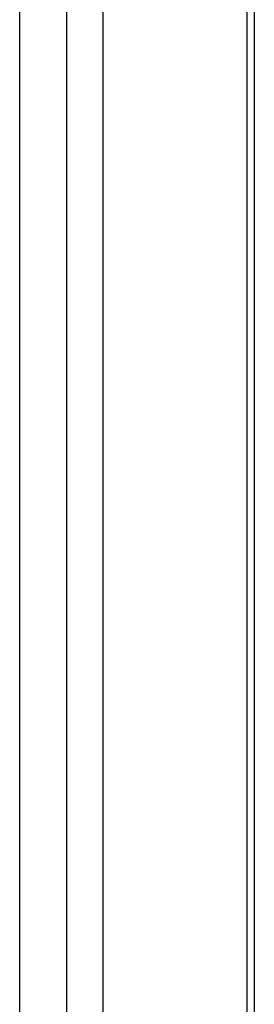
# Model space of a CAD drawing. Header units: inches. Extents: x 14 to 193, y 15 to 125.
# Tile 72 of 90: x 166.278 to 167.183, y 71.437 to 75.24. Entities that reach past the tile are written whole.
import ezdxf

# ---------------------------------------------------------------- set-up
doc = ezdxf.new("R2010")
doc.units = ezdxf.units.IN
doc.header["$LTSCALE"] = 12.41934
doc.header["$MEASUREMENT"] = 0
doc.layers.add('Visible Edges(ANSI)', color=7, linetype='Continuous', lineweight=25)
doc.layers.add('Visible Tangent Edges(ANSI)', color=7, linetype='Continuous', lineweight=25)

msp = doc.modelspace()

# ---------------------------------------------------------------- linework, layer by layer
at = {"layer": 'Visible Edges(ANSI)'}
for p, q in [((166.2778, 67.3474), (166.2778, 95.2763)), ((167.1833, 94.8261), (167.1833, 67.5735))]:
    msp.add_line(p, q, dxfattribs=at)
at = {"layer": 'Visible Tangent Edges(ANSI)'}
for p, q in [((166.4584, 95.2782), (166.4584, 67.137)), ((166.5984, 95.1638), (166.5984, 67.2432)), ((167.1543, 94.8429), (167.1543, 67.5641))]:
    msp.add_line(p, q, dxfattribs=at)

doc.saveas('drawing.dxf')
